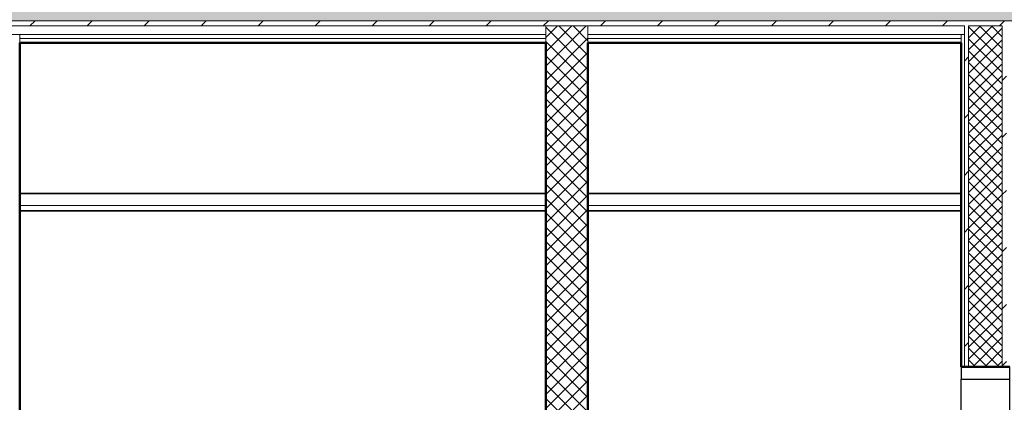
# Model space of a CAD drawing. Header units: millimetres. Extents: x -37728 to 44100, y 631619 to 691915.
# Tile 173 of 256: x -32057 to -29127, y 687059 to 688196. Entities that reach past the tile are written whole.
import ezdxf

# ---------------------------------------------------------------- set-up
doc = ezdxf.new("R2010")
doc.units = ezdxf.units.MM
doc.layers.add('_XREF', color=7, linetype='Continuous')
for name, color, linetype, lineweight in [('A-CLNG', 252, 'Continuous', 5), ('A-DOOR', 252, 'Continuous', 5), ('A-DOOR-FRAM', 252, 'Continuous', 25), ('A-FLOR', 252, 'Continuous', 5), ('A-FLOR-MCUT', 252, 'Continuous', 5), ('A-FLOR-PATT', 252, 'Continuous', 5), ('A-WALL', 252, 'Continuous', 35), ('A-WALL-PATT', 252, 'Continuous', 35)]:
    doc.layers.add(name, color=color, linetype=linetype, lineweight=lineweight)
pattern_1 = [(45, (-605.951, 3277.659), (-8.48528, 8.48528), [])]

# ---------------------------------------------------------------- blocks, each defined once
blk = doc.blocks.new('Drz Drzwi pełne x1 ___FK_04_1 - Dd - W - DRE zwykłe - 88 x 207_3 _80 x 200_-9031214-Przekrój')
at = {"layer": 'A-DOOR-FRAM', "color": 252}
for p, q in [((66101.76, 213.7), (66101.76, 210)), ((66116.26, 213.7), (66101.76, 213.7)), ((66116.26, 210), (66116.26, 213.7)), ((66101.76, 210), (66116.26, 210)), ((66101.76, 10), (66101.76, 210)), ((66116.26, 10), (66116.26, 210))]:
    blk.add_line(p, q, dxfattribs=at)
blk = doc.blocks.new('A$C4e31ac75')
at = {"layer": 'A-FLOR-PATT', "lineweight": 5}
h = blk.add_hatch(dxfattribs=at)
h.set_pattern_fill('FP_8', color=256, style=0, pattern_type=2)
h.set_pattern_definition([(0, (-605.9514, 3277.6592), (2.381, 1.375), [1.587, -3.175]), (120, (-605.9514, 3277.6592), (-2.381285, 1.3745065), [1.588, -3.175]), (60, (-605.9514, 3277.6592), (-0.000285, 2.7495065), [0, -3.175, 1.587, 0])])
h.paths.add_polyline_path([(-534.21, 3291.16), (-297.4, 3291.16), (-340.71, 3316.16), (-1045.19, 3316.16), (-1076.65, 3298), (-1076.65, 3291.16), (-661.35, 3291.16)])
h = blk.add_hatch(dxfattribs=at)
h.set_pattern_fill('FP_17', color=256, style=0, pattern_type=2)
h.set_pattern_definition(pattern_1)
h.paths.add_polyline_path([(-1076.65, 3289.66), (-295, 3289.66), (-295, 3289.77), (-297.4, 3291.16), (-1076.65, 3291.16)])
at = {"layer": 'A-WALL-PATT', "lineweight": 5}
h = blk.add_hatch(dxfattribs=at)
h.set_pattern_fill('FP_15', color=256, style=0, pattern_type=2)
h.set_pattern_definition([(45, (-605.9514, 3277.6592), (-2.12132, 2.12132), []), (135, (-605.9514, 3277.6592), (-2.12132, -2.12132), [])])
h.paths.add_polyline_path([(-622.25, 2982.66), (-622.25, 3289.66), (-634.75, 3289.66), (-634.75, 2982.66), (-629.57, 2982.66)])
h = blk.add_hatch(dxfattribs=at)
h.set_pattern_fill('FP_17', color=256, style=0, pattern_type=2)
h.set_pattern_definition(pattern_1)
h.paths.add_polyline_path([(-509, 3188.36), (-509, 3289.66), (-510.25, 3289.66), (-510.25, 3188.36)])
h = blk.add_hatch(dxfattribs=at)
h.set_pattern_fill('FP_10', color=256, style=0, pattern_type=2)
h.set_pattern_definition([(45, (-605.9514, 3277.6592), (-1.767767, 1.767767), []), (135, (-605.9514, 3277.6592), (-1.767767, -1.767767), [])])
h.paths.add_polyline_path([(-509, 3188.36), (-499, 3188.36), (-499, 3289.66), (-509, 3289.66), (-509, 3261.27)])
h = blk.add_hatch(dxfattribs=at)
h.set_pattern_fill('FP_17', color=256, style=0, pattern_type=2)
h.set_pattern_definition(pattern_1)
h.paths.add_polyline_path([(-499, 3188.36), (-497.75, 3188.36), (-497.75, 3289.66), (-499, 3289.66), (-499, 3261.27)])
at = {"layer": 'A-CLNG', "lineweight": 35}
for p, q in [((-634.75, 3239.86), (-791.33, 3239.86)), ((-511.25, 3239.86), (-622.25, 3239.86)), ((-791.33, 3234.66), (-634.75, 3234.66)), ((-622.25, 3234.66), (-511.25, 3234.66))]:
    blk.add_line(p, q, dxfattribs=at)
at = {"layer": 'A-CLNG'}
for p, q in [((-634.75, 3236.26), (-791.33, 3236.26)), ((-511.25, 3236.26), (-622.25, 3236.26))]:
    blk.add_line(p, q, dxfattribs=at)
at = {"layer": 'A-FLOR', "lineweight": 50}
for p, q in [((-791.33, 3284.66), (-634.75, 3284.66)), ((-622.25, 3284.66), (-511.25, 3284.66))]:
    blk.add_line(p, q, dxfattribs=at)
at = {"layer": 'A-FLOR-MCUT'}
for p, q in [((-297.4, 3291.16), (-1076.65, 3291.16)), ((-510.25, 3289.66), (-1076.65, 3289.66)), ((-634.75, 3287.16), (-793.83, 3287.16)), ((-511.25, 3287.16), (-622.25, 3287.16)), ((-509, 3289.66), (-499, 3289.66)), ((-634.75, 3285.91), (-791.33, 3285.91)), ((-511.25, 3285.91), (-622.25, 3285.91))]:
    blk.add_line(p, q, dxfattribs=at)
at = {"layer": 'A-WALL', "lineweight": 5}
for p, q in [((-791.33, 3284.66), (-791.33, 3287.16)), ((-622.25, 3289.66), (-634.75, 3289.66)), ((-634.75, 3289.66), (-634.75, 3284.66)), ((-622.25, 3284.66), (-622.25, 3289.66)), ((-510.25, 3287.16), (-511.25, 3287.16)), ((-511.25, 3287.16), (-511.25, 3284.66)), ((-510.25, 3188.36), (-510.25, 3289.66)), ((-509, 3188.36), (-509, 3289.66)), ((-499, 3188.36), (-499, 3289.66))]:
    blk.add_line(p, q, dxfattribs=at)
at = {"layer": 'A-WALL', "lineweight": 50}
for p, q in [((-791.33, 2984.66), (-791.33, 3284.66)), ((-634.75, 3284.66), (-634.75, 2984.66)), ((-622.25, 2984.66), (-622.25, 3284.66)), ((-511.25, 3284.66), (-511.25, 3188.36)), ((-511.25, 3188.36), (-496.75, 3188.36))]:
    blk.add_line(p, q, dxfattribs=at)
at = {"layer": 'A-DOOR'}
blk.add_blockref('Drz Drzwi pełne x1 ___FK_04_1 - Dd - W - DRE zwykłe - 88 x 207_3 _80 x 200_-9031214-Przekrój', (-66613.01, 2974.66), dxfattribs=at)

msp = doc.modelspace()

# ---------------------------------------------------------------- block references
at = {"layer": '_XREF', "xscale": 10, "yscale": 10, "zscale": 10}
msp.add_blockref('A$C4e31ac75', (-24143.6, 655281.1), dxfattribs=at)

doc.saveas('drawing.dxf')
